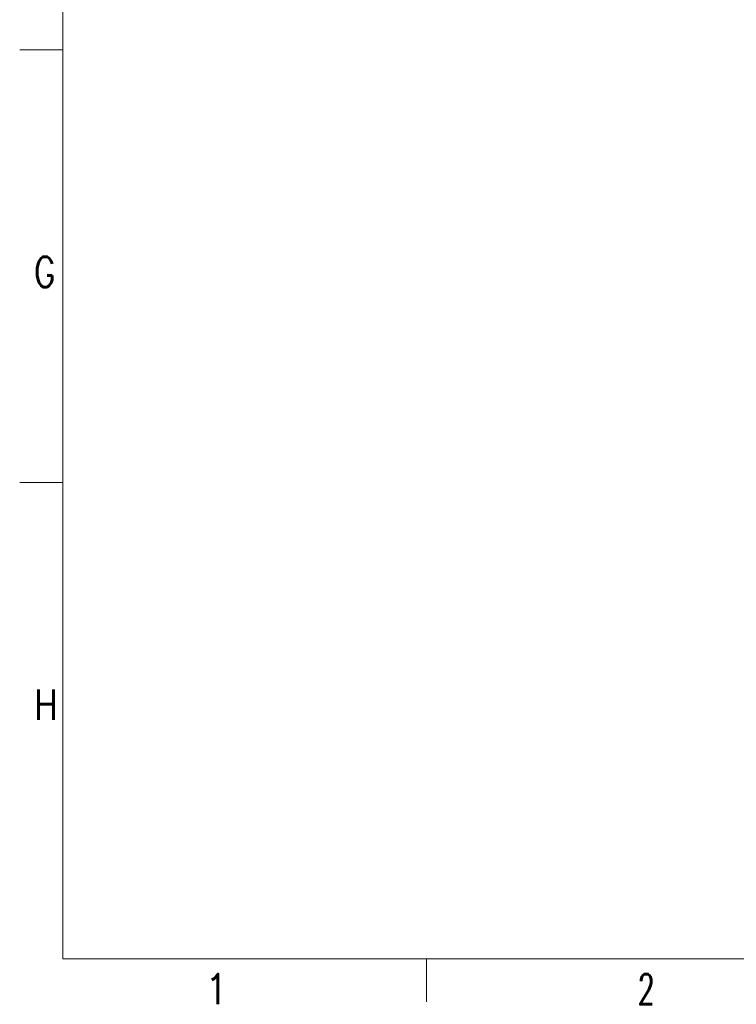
# Model space of a CAD drawing. Header units: inches. Extents: x 0 to 23760, y -13 to 16800.
# Tile 1 of 217: x 0 to 3311, y -11 to 4539. Entities that reach past the tile are written whole.
import ezdxf

# ---------------------------------------------------------------- set-up
doc = ezdxf.new("R2010")
doc.units = ezdxf.units.IN
doc.layers.add('210', color=7, linetype='Continuous', true_color=0xffffff)
doc.styles.add('latin_extended', font='simplex.shx')

msp = doc.modelspace()

# ---------------------------------------------------------------- linework, layer by layer
at = {"layer": '210', "color": 7, "linetype": 'Continuous', "lineweight": 18}
for p, q in [((200, 200), (200, 16600)), ((200, 4400), (0, 4400)), ((200, 2400), (0, 2400)), ((200, 200), (23560, 200)), ((1880, 0), (1880, 200))]:
    msp.add_line(p, q, dxfattribs=at)

# ---------------------------------------------------------------- texts
at = {"layer": '210', "color": 211, "linetype": 'Continuous', "lineweight": 18, "char_height": 140, "attachment_point": 7, "line_spacing_factor": 0.963855, "style": 'latin_extended'}
for s, insert in [('\\W0.7656;G', (67.11, 3303.644)), ('\\W0.8203;H', (67.11, 1303.644)), ('\\W0.9188;1', (855.328, -10.697)), ('\\W0.6563;2', (2855.328, -10.697))]:
    msp.add_mtext(s, dxfattribs=dict(at, insert=insert))

doc.saveas('drawing.dxf')
